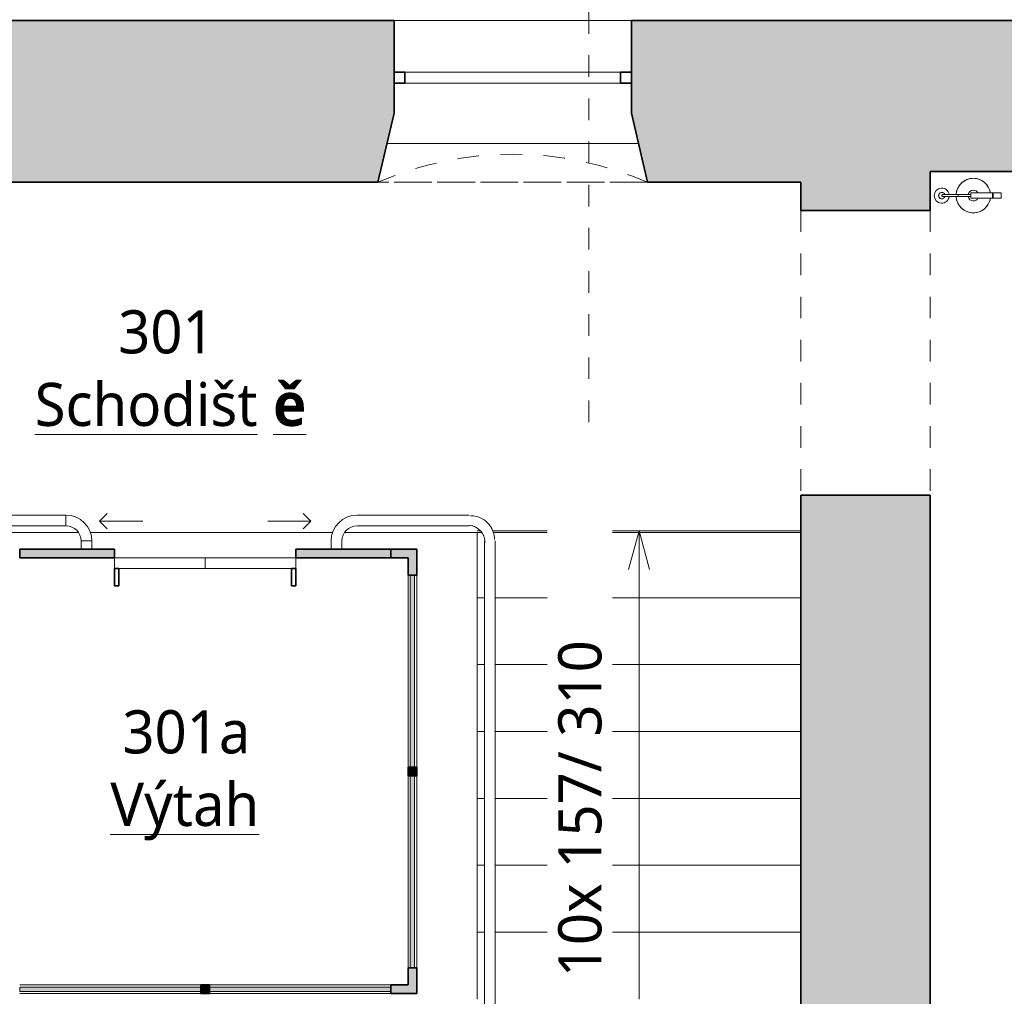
# Model space of a CAD drawing. Header units: metres. Extents: x -2.7 to 41.7, y -4.4 to 31.2.
# Tile 10 of 21: x 13.5 to 18.1, y 10.2 to 14.8. Entities that reach past the tile are written whole.
import ezdxf

# ---------------------------------------------------------------- set-up
doc = ezdxf.new("R2010")
doc.units = ezdxf.units.M
for name, pattern in [('AV - Cerch_ 1 tecka 10mm', [0.018, 0.01, -0.004, 0, -0.004]), ('AV - Cerch_ 1 tecka 2mm', [0.004, 0.002, -0.001, 0, -0.001]), ('AV - Cerch_ 2 tecky 4mm', [0.008, 0.004, -0.0015, 0, -0.001, 0, -0.0015])]:
    doc.linetypes.add(name, pattern=pattern)
doc.layers.add('AV-KOTY', color=5, linetype='Continuous', lineweight=13, true_color=0x0000ff)
doc.layers.add('AV-MISTNOSTI', color=5, linetype='Continuous', lineweight=5, true_color=0x0000ff)
doc.layers.add('AV-SRAFY', color=7, linetype='Continuous', lineweight=35)
doc.layers.add('AV-STAVBA', color=7, linetype='Continuous', lineweight=18)
doc.styles.add('Trebuchet MS', font='trebuc.ttf', dxfattribs={"height": 0.2})
doc.styles.add('Trebuchet MS_B', font='trebuc.ttf', dxfattribs={"height": 0.2})

# ---------------------------------------------------------------- blocks, each defined once
blk = doc.blocks.new('GM_Otvor_obdélníkový - 1320x2750-1001117-3NP')
at = {"layer": 'AV-STAVBA', "linetype": 'AV - Cerch_ 1 tecka 2mm', "lineweight": 13}
for p, q in [((-0.66, 0.3), (0.66, 0.3)), ((-0.66, -0.3), (0.66, -0.3)), ((-0.66, -0.3), (0.66, -0.3))]:
    blk.add_line(p, q, dxfattribs=at)
blk = doc.blocks.new('Systémový panel - Prosklený panel - Interiérový-1045395-3NP')
at = {"layer": 'AV-STAVBA'}
blk.add_hatch(color=256, dxfattribs=at).paths.add_polyline_path([(-0.445, 0.01), (-0.445, -0.01), (0.445, -0.01), (0.445, 0.01), (0.2318, 0.01)])
for p, q in [((0.445, 0.01), (-0.445, 0.01)), ((-0.445, 0.01), (-0.445, -0.01)), ((0.445, -0.01), (0.445, 0.01)), ((-0.445, -0.01), (0.445, -0.01))]:
    blk.add_line(p, q, dxfattribs=at)
blk = doc.blocks.new('Systémový panel - Prosklený panel - Interiérový-1045121-3NP')
at = {"layer": 'AV-STAVBA'}
blk.add_hatch(color=256, dxfattribs=at).paths.add_polyline_path([(0.42, 0.01), (-0.42, 0.01), (-0.42, -0.01), (0.42, -0.01)])
for p, q in [((0.42, 0.01), (-0.42, 0.01)), ((-0.42, 0.01), (-0.42, -0.01)), ((0.42, -0.01), (0.42, 0.01)), ((-0.42, -0.01), (0.42, -0.01))]:
    blk.add_line(p, q, dxfattribs=at)
blk = doc.blocks.new('L Corner Mullion - 100x100-1395318-3NP')
at = {"layer": 'AV-STAVBA'}
blk.add_hatch(color=256, dxfattribs=at).paths.add_polyline_path([(0.02, 0.1), (0.02, -0.02), (-0.1, -0.02), (-0.1, 0.02), (-0.02, 0.02), (-0.02, 0.1)])
at = {"layer": 'AV-STAVBA', "lineweight": 35}
for p, q in [((-0.02, 0.1), (0.02, 0.1)), ((-0.02, 0.02), (-0.02, 0.1)), ((0.02, 0.1), (0.02, -0.02)), ((-0.1, -0.02), (-0.1, 0.02)), ((-0.1, 0.02), (-0.02, 0.02)), ((0.02, -0.02), (-0.1, -0.02))]:
    blk.add_line(p, q, dxfattribs=at)
blk = doc.blocks.new('Obdélníková příčel - Koncepční příčel interiérová 40_40-1045116-3NP')
at = {"layer": 'AV-STAVBA'}
blk.add_hatch(color=256, dxfattribs=at).paths.add_polyline_path([(-0.02, -0.02), (-0.02, 0.02), (0.02, 0.02), (0.02, -0.02)])
at = {"layer": 'AV-STAVBA', "lineweight": 35}
for p, q in [((-0.02, 0.02), (0.02, 0.02)), ((-0.02, -0.02), (-0.02, 0.02)), ((0.02, 0.02), (0.02, -0.02)), ((0.02, -0.02), (-0.02, -0.02))]:
    blk.add_line(p, q, dxfattribs=at)
blk = doc.blocks.new('Obdélníková příčel - Koncepční příčel interiérová 80_40-1045391-3NP')
at = {"layer": 'AV-STAVBA'}
for p, q in [((13.4248, 10.3582), (13.4248, 11.2482)), ((13.4648, 11.2482), (13.4648, 10.3582))]:
    blk.add_line(p, q, dxfattribs=at)
blk = doc.blocks.new('L Corner Mullion - 100x100-1044972-3NP')
at = {"layer": 'AV-STAVBA'}
blk.add_hatch(color=256, dxfattribs=at).paths.add_polyline_path([(0.02, 0.1), (-0.02, 0.1), (-0.02, 0.02), (-0.1, 0.02), (-0.1, -0.02), (0.02, -0.02)])
at = {"layer": 'AV-STAVBA', "lineweight": 35}
for p, q in [((0.02, 0.1), (-0.02, 0.1)), ((-0.02, 0.1), (-0.02, 0.02)), ((0.02, -0.02), (0.02, 0.1)), ((-0.02, 0.02), (-0.1, 0.02)), ((-0.1, 0.02), (-0.1, -0.02)), ((-0.1, -0.02), (0.02, -0.02))]:
    blk.add_line(p, q, dxfattribs=at)
blk = doc.blocks.new('Obdélníková příčel - Koncepční příčel interiérová 80_40-1045120-3NP')
at = {"layer": 'AV-STAVBA'}
for p, q in [((14.4248, 10.2782), (15.2648, 10.2782)), ((15.2648, 10.2382), (14.4248, 10.2382))]:
    blk.add_line(p, q, dxfattribs=at)
blk = doc.blocks.new('WI_2-2_bez středního sloupku - 1100x2250-1255372-3NP')
at = {"layer": 'AV-STAVBA', "linetype": 'AV - Cerch_ 1 tecka 2mm', "lineweight": 13}
for p, q in [((0.55, 0.375), (-0.55, 0.375)), ((0.55, -0.375), (-0.55, -0.375))]:
    blk.add_line(p, q, dxfattribs=at)
at = {"layer": 'AV-STAVBA', "lineweight": 35}
for p, q in [((-0.5, 0.135), (-0.55, 0.135)), ((-0.5, 0.085), (-0.5, 0.135)), ((0.55, 0.135), (0.5, 0.135)), ((0.5, 0.135), (0.5, 0.085)), ((-0.55, 0.085), (-0.5, 0.085)), ((0.5, 0.085), (0.55, 0.085))]:
    blk.add_line(p, q, dxfattribs=at)
at = {"layer": 'AV-STAVBA'}
for p, q in [((-0.5, 0.135), (0.5, 0.135)), ((0.5, 0.085), (-0.5, 0.085))]:
    blk.add_line(p, q, dxfattribs=at)
blk = doc.blocks.new('GM_Nika se zkoseným ostěním a klenutým nadpražím - 1050x2350-1255415-3NP')
at = {"layer": 'AV-STAVBA', "linetype": 'AV - Cerch_ 1 tecka 2mm', "lineweight": 13}
for p, q in [((0.55, 0.375), (-0.55, 0.375)), ((0.625, -0.375), (-0.625, -0.375))]:
    blk.add_line(p, q, dxfattribs=at)
blk.add_arc((0, -1.8071), 1.5625, 66.4218, 113.5782, dxfattribs=at)
blk = doc.blocks.new('GM_Nika_zkosené ostění - v900-1255914-3NP')
at = {"layer": 'AV-STAVBA', "linetype": 'AV - Cerch_ 1 tecka 2mm', "lineweight": 13}
blk.add_line((-0.5, 0.375), (0.75, 0.375), dxfattribs=at)
blk = doc.blocks.new('Railing - Railing-1395252-3NP')
at = {"layer": 'AV-STAVBA'}
for p, q in [((15.6281, 12.4559), (15.1081, 12.4559)), ((15.6281, 12.4059), (15.1081, 12.4059)), ((14.9881, 12.3359), (14.9881, 12.2982)), ((15.0381, 12.3359), (15.0381, 12.2982)), ((15.6981, 9.5782), (15.6981, 12.3359)), ((15.7481, 9.5782), (15.7481, 12.3359)), ((15.7481, 9.5782), (15.6981, 9.5782))]:
    blk.add_line(p, q, dxfattribs=at)
for radius in [0.12, 0.07]:
    blk.add_arc((15.1081, 12.3359), radius, 90, 180, dxfattribs=at)
for points, knots in [([(15.7451, 12.3425), (15.7451, 12.3545), (15.7413, 12.378), (15.7228, 12.4141), (15.6875, 12.4443), (15.6527, 12.4528), (15.6347, 12.4528)], [7.068583, 7.068583, 7.068583, 7.068583, 7.382743, 7.696902, 8.168141, 8.63938, 8.63938, 8.63938, 8.63938]), ([(15.7012, 12.3294), (15.7012, 12.3372), (15.6987, 12.3535), (15.688, 12.3745), (15.6734, 12.3903), (15.6574, 12.401), (15.6418, 12.4068), (15.6319, 12.4084), (15.6281, 12.4087)], [7.068583, 7.068583, 7.068583, 7.068583, 7.382743, 7.696902, 7.932521, 8.168141, 8.40376, 8.553039, 8.553039, 8.553039, 8.553039])]:
    blk.add_open_spline(points, degree=3, knots=knots, dxfattribs=at)
blk = doc.blocks.new('DO_2_Ocel__posuvné_výtahové - 800x1970-1045821-3NP')
at = {"layer": 'AV-STAVBA', "lineweight": 35}
for p, q in [((-0.4, 0.15), (-0.42, 0.15)), ((-0.42, 0.15), (-0.42, 0.07)), ((-0.4, 0.07), (-0.4, 0.15)), ((0.42, 0.15), (0.4, 0.15)), ((0.4, 0.15), (0.4, 0.07)), ((0.42, 0.07), (0.42, 0.15)), ((-0.42, 0.07), (-0.4, 0.07)), ((0.4, 0.07), (0.42, 0.07))]:
    blk.add_line(p, q, dxfattribs=at)
at = {"layer": 'AV-STAVBA'}
for p, q in [((-0.42, 0.07), (0, 0.07)), ((-0.42, 0.02), (-0.42, 0.07)), ((0, 0.07), (0.42, 0.07)), ((0, 0.07), (0.42, 0.07)), ((0, 0.02), (0, 0.07)), ((0.42, 0.07), (0.42, 0.02)), ((0, 0.02), (-0.42, 0.02)), ((0.42, 0.02), (0, 0.02)), ((-0.4896, -0.15), (-0.4542, -0.1146)), ((0.4896, -0.15), (0.4542, -0.1146)), ((-0.4896, -0.15), (-0.2896, -0.15)), ((-0.4896, -0.15), (-0.4542, -0.1854)), ((0.4896, -0.15), (0.2896, -0.15)), ((0.4896, -0.15), (0.4542, -0.1854))]:
    blk.add_line(p, q, dxfattribs=at)
at = {"layer": 'AV-STAVBA', "linetype": 'AV - Cerch_ 1 tecka 2mm'}
blk.add_line((-0.52, 0.02), (0.52, 0.02), dxfattribs=at)
blk = doc.blocks.new('Railing - Railing-1395376-3NP')
at = {"layer": 'AV-STAVBA'}
for p, q in [((12.5994, 12.4059), (12.5994, 12.4559)), ((13.7594, 12.4559), (12.5994, 12.4559)), ((12.5994, 12.4059), (12.5994, 12.4559)), ((13.7594, 12.4559), (13.7594, 12.4059)), ((13.7594, 12.4559), (13.7594, 12.4059)), ((12.5994, 12.4059), (13.7594, 12.4059)), ((12.4794, 12.3359), (12.5294, 12.3359)), ((12.4794, 12.3359), (12.5294, 12.3359)), ((12.4794, 12.3359), (12.4794, 12.3159)), ((12.5294, 12.3159), (12.5294, 12.3359)), ((13.8294, 12.3359), (13.8794, 12.3359)), ((13.8294, 12.3359), (13.8294, 12.2982)), ((13.8294, 12.3359), (13.8794, 12.3359)), ((13.8794, 12.2982), (13.8794, 12.3359))]:
    blk.add_line(p, q, dxfattribs=at)
for centre, radius, start, end in [((12.5994, 12.3359), 0.12, 90, 180), ((13.7594, 12.3359), 0.12, 0, 90), ((12.5994, 12.3359), 0.07, 90, 180), ((13.7594, 12.3359), 0.07, 0, 90)]:
    blk.add_arc(centre, radius, start, end, dxfattribs=at)
blk = doc.blocks.new('GM_Hasicí přístroj - Hasici pristroj-1546942-3NP')
at = {"layer": 'AV-STAVBA', "lineweight": 13}
for p, q in [((-0.0421, 0.0036), (-0.1007, 0.0036)), ((-0.0421, 0.0111), (0.0579, 0.0111)), ((-0.0421, 0.0111), (-0.0421, -0.0139)), ((0.0579, 0.0111), (0.0605, 0.0111)), ((0.0579, 0.0111), (0.0579, -0.0139)), ((0.0605, 0.0111), (0.0979, 0.0111)), ((0.0605, 0.0111), (0.0605, -0.0139)), ((0.0979, 0.0111), (0.0979, -0.0139)), ((-0.1007, -0.0064), (-0.0421, -0.0064)), ((0.0579, -0.0139), (-0.0421, -0.0139)), ((0.0605, -0.0139), (0.0579, -0.0139)), ((0.0979, -0.0139), (0.0605, -0.0139))]:
    blk.add_line(p, q, dxfattribs=at)
at = {"layer": 'AV-STAVBA', "lineweight": 13, "flags": 128}
for points in [[(-0.1007, 0.0036), (-0.1035, 0.0036), (-0.1063, 0.0036), (-0.1092, 0.0036), (-0.112, 0.0036), (-0.1149, 0.0036), (-0.1177, 0.0036), (-0.1205, 0.0036), (-0.1233, 0.0036), (-0.126, 0.0036), (-0.1288, 0.0036), (-0.1315, 0.0036), (-0.1341, 0.0036), (-0.1367, 0.0036), (-0.1393, 0.0036), (-0.1418, 0.0036), (-0.1443, 0.0036), (-0.1467, 0.0036), (-0.149, 0.0036), (-0.1513, 0.0036), (-0.1535, 0.0036), (-0.1556, 0.0036), (-0.1577, 0.0036), (-0.1596, 0.0036), (-0.1615, 0.0036), (-0.1633, 0.0036), (-0.165, 0.0036), (-0.1667, 0.0036), (-0.1682, 0.0036), (-0.1696, 0.0036), (-0.1709, 0.0036), (-0.1714, 0.0036)], [(-0.1714, -0.0064), (-0.1701, -0.0064), (-0.1687, -0.0064), (-0.1673, -0.0064), (-0.1657, -0.0064), (-0.164, -0.0064), (-0.1622, -0.0064), (-0.1604, -0.0064), (-0.1584, -0.0064), (-0.1564, -0.0064), (-0.1543, -0.0064), (-0.1522, -0.0064), (-0.1499, -0.0064), (-0.1476, -0.0064), (-0.1452, -0.0064), (-0.1428, -0.0064), (-0.1403, -0.0064), (-0.1377, -0.0064), (-0.1351, -0.0064), (-0.1325, -0.0064), (-0.1298, -0.0064), (-0.1271, -0.0064), (-0.1244, -0.0064), (-0.1216, -0.0064), (-0.1188, -0.0064), (-0.116, -0.0064), (-0.1131, -0.0064), (-0.1103, -0.0064), (-0.1074, -0.0064), (-0.1046, -0.0064), (-0.1018, -0.0064), (-0.1007, -0.0064)]]:
    blk.add_lwpolyline(points, dxfattribs=at)
at = {"layer": 'AV-STAVBA', "lineweight": 13}
for centre, radius, start, end in [((-0.0307, -0.0014), 0.08, 90, 176.3766), ((-0.0307, -0.0014), 0.08, 114.9713, 155.0287), ((-0.0307, -0.0014), 0.08, 90, 110.0287), ((-0.0307, -0.0014), 0.08, 69.9713, 90), ((-0.0307, -0.0014), 0.08, 9.1868, 90), ((-0.0307, -0.0014), 0.08, 24.9713, 65.0287), ((-0.1772, -0.0014), 0.035, 7.2375, 180), ((-0.1764, -0.0014), 0.015, 18.6492, 180), ((-0.1764, -0.0014), 0.015, 165, 180), ((-0.1764, -0.0014), 0.015, 105, 134.9362), ((-0.1714, -0.0014), 0.005, 150, 180), ((-0.1714, -0.0014), 0.005, 90, 120), ((-0.1764, -0.0014), 0.015, 45.0638, 75), ((-0.1764, -0.0014), 0.015, 18.6492, 44.9362), ((-0.0307, -0.0014), 0.08, 159.9713, 176.4282), ((-0.0307, -0.0014), 0.025, 90, 169.2003), ((-0.0307, -0.0014), 0.025, 30, 90), ((-0.0307, -0.0014), 0.08, 9.0556, 20.0287), ((-0.1772, -0.0014), 0.035, 180, 351.9689), ((-0.1764, -0.0014), 0.015, 174.9501, 180), ((-0.1764, -0.0014), 0.015, 180, 185.0499), ((-0.1764, -0.0014), 0.015, 180, 224.9362), ((-0.1764, -0.0014), 0.015, 180, 341.9765), ((-0.1764, -0.0014), 0.015, 240, 270), ((-0.1714, -0.0014), 0.005, 180, 210), ((-0.1714, -0.0014), 0.005, 240, 285), ((-0.1764, -0.0014), 0.015, 330, 341.9765), ((-0.0307, -0.0014), 0.08, 183.5619, 200.0287), ((-0.0307, -0.0014), 0.08, 183.6137, 270), ((-0.0307, -0.0014), 0.08, 204.9713, 245.0287), ((-0.0307, -0.0014), 0.025, 190.7995, 270), ((-0.0307, -0.0014), 0.025, 270, 330), ((-0.0307, -0.0014), 0.08, 270, 350.8132), ((-0.0307, -0.0014), 0.08, 294.9713, 335.0287), ((-0.0307, -0.0014), 0.08, 339.9713, 350.9444), ((-0.0307, -0.0014), 0.08, 249.9713, 270), ((-0.0307, -0.0014), 0.08, 270, 290.0287)]:
    blk.add_arc(centre, radius, start, end, dxfattribs=at)
for points, knots in [([(-0.1764, -0.0014), (-0.1764, -0.0009), (-0.1762, 0.0003), (-0.1753, 0.0019), (-0.1742, 0.0028), (-0.1731, 0.0033), (-0.1725, 0.0034), (-0.1723, 0.0035)], [0, 0, 0, 0, 0.1111111, 0.2222222, 0.3333333, 0.3888889, 0.4444444, 0.4444444, 0.4444444, 0.4444444]), ([(-0.1689, -0.0058), (-0.1692, -0.0059), (-0.1697, -0.0062), (-0.1705, -0.0064), (-0.1714, -0.0065), (-0.1723, -0.0064), (-0.1731, -0.0062), (-0.1742, -0.0057), (-0.1753, -0.0047), (-0.1762, -0.0032), (-0.1764, -0.002), (-0.1764, -0.0014)], [0.3333333, 0.3333333, 0.3333333, 0.3333333, 0.3888889, 0.4444444, 0.5, 0.5555556, 0.6111111, 0.6666667, 0.7777778, 0.8888889, 1, 1, 1, 1])]:
    blk.add_open_spline(points, degree=3, knots=knots, dxfattribs=at)
for points in [[(-0.1004, -0.0014), (-0.1004, -0.0009), (-0.1004, 0.0003), (-0.1005, 0.0018), (-0.1005, 0.003), (-0.1006, 0.0034), (-0.1006, 0.0035)], [(-0.1006, -0.0064), (-0.1006, -0.0063), (-0.1005, -0.0059), (-0.1005, -0.0047), (-0.1004, -0.0032), (-0.1004, -0.002), (-0.1004, -0.0014)]]:
    blk.add_open_spline(points, degree=3, dxfattribs=at)

msp = doc.modelspace()

# ---------------------------------------------------------------- hatches: boundary and pattern name
at = {"layer": 'AV-SRAFY', "lineweight": 18}
h = msp.add_hatch(color=256, dxfattribs=at)
h.paths.add_polyline_path([(10.6548, 13.9982), (11.9748, 13.9982), (12.0498, 14.3182), (12.0498, 14.7482), (10.1898, 14.7482), (10.1898, 14.3182), (10.2648, 13.9982)])
h.paths.add_polyline_path([(4.8748, 13.9982), (5.8548, 13.9982), (5.9298, 14.3182), (5.9298, 14.7482), (4.4098, 14.7482), (4.4098, 14.3182), (4.4848, 13.9982), (4.8581, 13.9982)])
h.paths.add_polyline_path([(13.2248, 13.9982), (15.2048, 13.9982), (15.2798, 14.3182), (15.2798, 14.7482), (13.1498, 14.7482), (13.1498, 14.3182)])
h.paths.add_polyline_path([(17.6273, 13.9982), (17.7648, 13.9982), (17.7648, 14.7482), (16.3798, 14.7482), (16.3798, 14.3182), (16.4548, 13.9982), (17.1648, 13.9982)])
h.paths.add_polyline_path([(8.5148, 13.9982), (9.0148, 13.9982), (9.0898, 14.3182), (9.0898, 14.7482), (7.0298, 14.7482), (7.0298, 14.3182), (7.1048, 13.9982), (8.4051, 13.9982)])
h.paths.add_polyline_path([(0.2248, 13.9982), (0.7148, 13.9982), (0.7898, 14.3182), (0.7898, 14.7482), (0.2248, 14.7482)])
h.paths.add_polyline_path([(1.9648, 13.9982), (3.2348, 13.9982), (3.3098, 14.3182), (3.3098, 14.7482), (1.8898, 14.7482), (1.8898, 14.3182)])
at = {"layer": 'AV-SRAFY', "lineweight": 5}
h = msp.add_hatch(color=256, dxfattribs=at)
h.paths.add_polyline_path([(39.2348, 14.0482), (39.2348, 14.7482), (38.5248, 14.7482), (38.5248, 14.3082), (38.5998, 14.0482)])
h.paths.add_polyline_path([(37.3498, 14.0482), (37.4248, 14.3082), (37.4248, 14.7482), (35.6798, 14.7482), (35.6798, 14.3082), (35.7548, 14.0482)])
h.paths.add_polyline_path([(24.9948, 14.0482), (26.0848, 14.0482), (26.0848, 14.7482), (24.8748, 14.7482), (24.8748, 14.0482), (24.9748, 14.0482)])
h.paths.add_polyline_path([(27.5148, 14.0482), (29.2048, 14.0482), (29.2798, 14.3082), (29.2798, 14.7482), (27.5148, 14.7482), (27.5148, 14.3482)])
h.paths.add_polyline_path([(34.5048, 14.0482), (34.5798, 14.3082), (34.5798, 14.7482), (33.3798, 14.7482), (33.3798, 14.3082), (33.4548, 14.0482), (34.1648, 14.0482)])
h.paths.add_polyline_path([(23.9798, 14.0482), (24.4248, 14.0482), (24.4248, 14.7482), (23.8998, 14.7482), (23.8998, 14.0482)])
h.paths.add_polyline_path([(30.4548, 14.0482), (32.2048, 14.0482), (32.2798, 14.3082), (32.2798, 14.7482), (30.3798, 14.7482), (30.3798, 14.3082)])
h.paths.add_polyline_path([(22.8848, 14.0482), (23.1998, 14.0482), (23.1998, 14.7482), (22.6548, 14.7482), (22.6548, 14.0482), (22.8048, 14.0482)])
h.paths.add_polyline_path([(21.8837, 14.0482), (22.2048, 14.0482), (22.2048, 14.7482), (20.9048, 14.7482), (20.9048, 14.2982), (20.9798, 14.0482), (21.7948, 14.0482)])
h.paths.add_polyline_path([(18.5298, 14.0482), (18.6048, 14.2982), (18.6048, 14.7482), (17.7648, 14.7482), (17.7648, 14.0482), (18.3367, 14.0482)])
h.paths.add_polyline_path([(19.6048, 14.2982), (19.9048, 14.2982), (19.9048, 14.7482), (19.6048, 14.7482)])
at = {"layer": 'AV-SRAFY', "lineweight": 18}
h = msp.add_hatch(color=256, dxfattribs=at)
h.paths.add_polyline_path([(17.5048, 8.0382), (17.7648, 8.0382), (17.7648, 8.3782), (17.1648, 8.3782), (17.1648, 8.0382)])
h.paths.add_polyline_path([(17.7648, 9.1282), (17.7648, 12.5482), (17.1648, 12.5482), (17.1648, 9.1282), (17.6273, 9.1282)])
h.paths.add_polyline_path([(17.7648, 13.8682), (17.7648, 13.9982), (17.1648, 13.9982), (17.1648, 13.8682), (17.6273, 13.8682)])
h = msp.add_hatch(color=256, dxfattribs=at)
h.paths.add_polyline_path([(14.8248, 12.2582), (15.2648, 12.2582), (15.2648, 12.2982), (14.8248, 12.2982)])
h.paths.add_polyline_path([(13.5483, 12.2582), (13.9848, 12.2582), (13.9848, 12.2982), (13.5448, 12.2982), (13.5448, 12.2582)])

# ---------------------------------------------------------------- linework, layer by layer
at = {"layer": 'AV-KOTY', "linetype": 'AV - Cerch_ 1 tecka 10mm', "lineweight": 5}
msp.add_line((16.1824, 12.8867), (16.1824, 16.6203), dxfattribs=at)
at = {"layer": 'AV-KOTY'}
for p, q in [((16.4148, 12.3832), (16.3666, 12.2032)), ((16.4148, 12.3832), (16.463, 12.2032)), ((16.4148, 12.0732), (16.4148, 12.3759)), ((16.4148, 11.7632), (16.4148, 12.0732)), ((16.4148, 11.4532), (16.4148, 11.7632)), ((16.4148, 11.1432), (16.4148, 11.4532)), ((16.4148, 10.8332), (16.4148, 11.1432)), ((16.4148, 10.5232), (16.4148, 10.8332)), ((16.4148, 10.2132), (16.4148, 10.5232))]:
    msp.add_line(p, q, dxfattribs=at)
at = {"layer": 'AV-STAVBA', "lineweight": 35}
for p, q in [((15.2798, 14.7482), (13.1498, 14.7482)), ((15.2798, 14.3182), (15.2798, 14.7482)), ((18.6048, 14.7482), (16.3798, 14.7482)), ((16.3798, 14.7482), (16.3798, 14.3182)), ((15.2048, 13.9982), (15.2798, 14.3182)), ((16.3798, 14.3182), (16.4548, 13.9982)), ((17.7648, 14.0482), (18.5298, 14.0482)), ((17.7648, 13.8682), (17.7648, 14.0482)), ((13.2248, 13.9982), (15.2048, 13.9982)), ((16.4548, 13.9982), (17.1648, 13.9982)), ((17.1648, 13.9982), (17.1648, 13.8682)), ((17.1648, 13.8682), (17.7648, 13.8682)), ((17.1648, 12.5482), (17.1648, 9.1282)), ((17.7648, 12.5482), (17.1648, 12.5482)), ((17.7648, 9.1282), (17.7648, 12.5482)), ((13.9848, 12.2982), (13.5448, 12.2982)), ((13.5448, 12.2982), (13.5448, 12.2582)), ((13.9848, 12.2582), (13.9848, 12.2982)), ((15.2648, 12.2982), (14.8248, 12.2982)), ((14.8248, 12.2982), (14.8248, 12.2582)), ((15.2648, 12.2582), (15.2648, 12.2982)), ((13.5448, 12.2582), (13.9848, 12.2582)), ((14.8248, 12.2582), (15.2648, 12.2582))]:
    msp.add_line(p, q, dxfattribs=at)
at = {"layer": 'AV-STAVBA'}
for p, q in [((15.2798, 14.7482), (16.3798, 14.7482)), ((15.247, 14.1782), (16.4126, 14.1782)), ((12.5848, 12.3759), (13.8153, 12.3759)), ((13.8721, 12.3759), (14.9955, 12.3759)), ((15.0523, 12.3759), (15.6857, 12.3759)), ((15.6648, 12.3832), (15.6784, 12.3832)), ((15.6648, 12.0732), (15.6648, 12.3759)), ((15.7365, 12.3832), (17.1648, 12.3832)), ((15.7395, 12.3759), (17.1648, 12.3759)), ((15.6648, 11.7632), (15.6648, 12.0732)), ((15.6648, 12.0732), (15.6981, 12.0732)), ((15.7481, 12.0732), (17.1648, 12.0732)), ((15.6648, 11.4532), (15.6648, 11.7632)), ((15.6648, 11.7632), (15.6981, 11.7632)), ((15.7481, 11.7632), (17.1648, 11.7632)), ((15.6648, 11.1432), (15.6648, 11.4532)), ((15.6648, 11.4532), (15.6981, 11.4532)), ((15.7481, 11.4532), (17.1648, 11.4532)), ((15.6648, 10.8332), (15.6648, 11.1432)), ((15.6648, 11.1432), (15.6981, 11.1432)), ((15.7481, 11.1432), (17.1648, 11.1432)), ((15.6648, 10.5232), (15.6648, 10.8332)), ((15.6648, 10.8332), (15.6981, 10.8332)), ((15.7481, 10.8332), (17.1648, 10.8332)), ((15.6648, 10.2132), (15.6648, 10.5232)), ((15.6648, 10.5232), (15.6981, 10.5232)), ((15.7481, 10.5232), (17.1648, 10.5232))]:
    msp.add_line(p, q, dxfattribs=at)
at = {"layer": 'AV-STAVBA', "linetype": 'AV - Cerch_ 2 tecky 4mm'}
for p, q in [((15.6648, 12.0732), (15.6981, 12.0732)), ((15.7481, 12.0732), (17.1648, 12.0732)), ((15.6648, 11.7632), (15.6981, 11.7632)), ((15.7481, 11.7632), (17.1648, 11.7632)), ((15.6648, 11.4532), (15.6981, 11.4532)), ((15.7481, 11.4532), (17.1648, 11.4532)), ((15.6648, 11.1432), (15.6981, 11.1432)), ((15.7481, 11.1432), (17.1648, 11.1432)), ((15.6648, 10.8332), (15.6981, 10.8332)), ((15.7481, 10.8332), (17.1648, 10.8332)), ((15.6648, 10.5232), (15.6981, 10.5232)), ((15.7481, 10.5232), (17.1648, 10.5232))]:
    msp.add_line(p, q, dxfattribs=at)

# ---------------------------------------------------------------- block references
at = {"layer": 'AV-STAVBA', "linetype": 'AV - Cerch_ 1 tecka 2mm', "lineweight": 13}
for name in ['GM_Nika se zkoseným ostěním a klenutým nadpražím - 1050x2350-1255415-3NP', 'WI_2-2_bez středního sloupku - 1100x2250-1255372-3NP']:
    msp.add_blockref(name, (15.8298, 14.3732), dxfattribs=at)
at = {"layer": 'AV-STAVBA'}
for name, p in [('GM_Hasicí přístroj - Hasici pristroj-1546942-3NP', (17.9948, 13.9382)), ('Railing - Railing-1395376-3NP', (0, 0)), ('Railing - Railing-1395252-3NP', (0, 0)), ('L Corner Mullion - 100x100-1044972-3NP', (15.3648, 10.2582)), ('Obdélníková příčel - Koncepční příčel interiérová 80_40-1045120-3NP', (-0.88, 0)), ('Obdélníková příčel - Koncepční příčel interiérová 80_40-1045120-3NP', (0, 0))]:
    msp.add_blockref(name, p, dxfattribs=at)
at = {"layer": 'AV-STAVBA', "linetype": 'AV - Cerch_ 1 tecka 2mm', "lineweight": 13, "rotation": 180}
msp.add_blockref('GM_Nika_zkosené ostění - v900-1255914-3NP', (15.9548, 14.3732), dxfattribs=at)
at = {"layer": 'AV-STAVBA'}
for name, p, rotation in [('GM_Otvor_obdélníkový - 1320x2750-1001117-3NP', (17.4648, 13.2082), 269.9999999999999), ('DO_2_Ocel__posuvné_výtahové - 800x1970-1045821-3NP', (14.4048, 12.2782), 180), ('Obdélníková příčel - Koncepční příčel interiérová 80_40-1045391-3NP', (28.8096, 22.5364), 180), ('Systémový panel - Prosklený panel - Interiérový-1045395-3NP', (15.3648, 11.7332), 270), ('Obdélníková příčel - Koncepční příčel interiérová 80_40-1045391-3NP', (28.8096, 21.6064), 180), ('Systémový panel - Prosklený panel - Interiérový-1045395-3NP', (15.3648, 10.8032), 270), ('Systémový panel - Prosklený panel - Interiérový-1045121-3NP', (13.9648, 10.2582), 180), ('Systémový panel - Prosklený panel - Interiérový-1045121-3NP', (14.8448, 10.2582), 180)]:
    msp.add_blockref(name, p, dxfattribs=dict(at, rotation=rotation))
at = {"layer": 'AV-STAVBA', "extrusion": (0, 0, -1)}
for name, p, rotation in [('L Corner Mullion - 100x100-1395318-3NP', (-15.3648, 12.2782), 180), ('Obdélníková příčel - Koncepční příčel interiérová 40_40-1045116-3NP', (-15.3648, 11.2682), 270)]:
    msp.add_blockref(name, p, dxfattribs=dict(at, rotation=rotation))
msp.add_blockref('Obdélníková příčel - Koncepční příčel interiérová 40_40-1045116-3NP', (-14.4048, 10.2582), dxfattribs=at)

# ---------------------------------------------------------------- texts
at = {"layer": 'AV-MISTNOSTI', "char_height": 0.2, "attachment_point": 1, "style": 'Trebuchet MS_B'}
for s, insert, width in [('301', (14.0013, 13.4052), 0.601266), ('\\LSchodišt', (13.6143, 13.0689), 1.338818), ('\\L\\fTrebuchet MS|b1|i0|c238|p34|;\\Lě', (14.7189, 13.0689), 0.200422), ('301a', (14.0207, 11.5514), 0.785654), ('\\LVýtah', (13.9647, 11.2151), 0.921941)]:
    msp.add_mtext(s, dxfattribs=dict(at, insert=insert, width=width))

# ---------------------------------------------------------------- next in the draw order: texts
at = {"layer": 'AV-KOTY', "lineweight": 5, "insert": (16.0405, 10.3139), "char_height": 0.2, "width": 2.044303, "attachment_point": 1, "rotation": 90, "style": 'Trebuchet MS', "bg_fill": 3, "box_fill_scale": 1.25, "bg_fill_color": 256, "bg_fill_true_color": 13158600, "bg_fill_transparency": 0}
msp.add_mtext('10x 157/ 310', dxfattribs=at)

doc.saveas('drawing.dxf')
